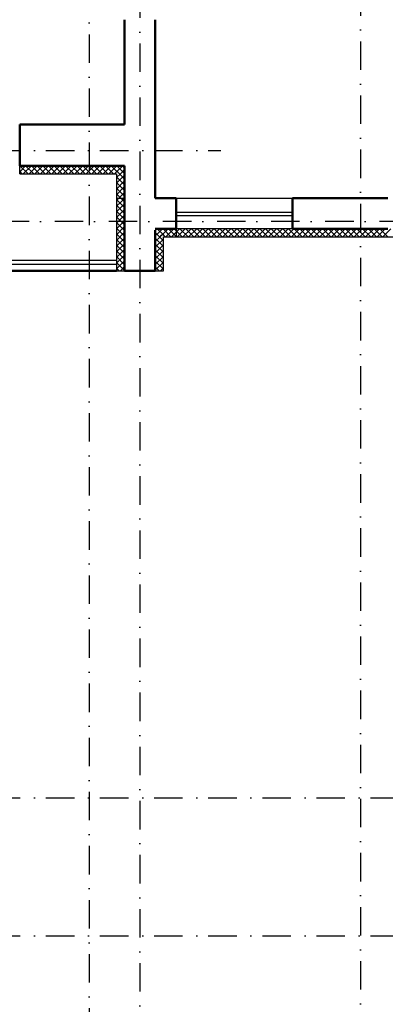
# Model space of a CAD drawing. Extents: x -1560602 to 321118, y -2308202 to -430103.
# Tile 95 of 104: x -1504795 to -1500266, y -2053713 to -2041513. Entities that reach past the tile are written whole.
import ezdxf

# ---------------------------------------------------------------- set-up
doc = ezdxf.new("R2010")
doc.units = 0
doc.header["$MEASUREMENT"] = 0
doc.linetypes.add('Dot & Dashed', pattern=[670.277762, 352.777767, -176.388884, 0, -141.111112])
doc.linetypes.add('Штрихпунктирная', pattern=[0.670278, 0.352778, -0.176389, 0, -0.141111])
doc.layers.get('0').update_dxf_attribs({"color": 255, "linetype": 'CONTINUOUS'})
for name, color, linetype in [('Оси', 253, 'Dot & Dashed'), ('отделка', 240, 'CONTINUOUS'), ('Утеплитель', 6, 'CONTINUOUS')]:
    doc.layers.add(name, color=color, linetype=linetype)
doc.layers.add('стены', color=5, linetype='CONTINUOUS', lineweight=50)

msp = doc.modelspace()

# ---------------------------------------------------------------- linework, layer by layer
at = {"color": 0, "ltscale": 100}
for p, q in [((-1503594.7, -2044498.4), (-1506339.7, -2044498.4)), ((-1503594.7, -2044548.4), (-1506339.7, -2044548.4))]:
    msp.add_line(p, q, dxfattribs=at)
at = {"layer": 'Оси', "color": 0, "linetype": 'Штрихпунктирная', "lineweight": -3, "ltscale": 1000}
for p, q in [((-1500574.7, -2033067.2), (-1500574.7, -2057488.4)), ((-1503934.7, -2034320.8), (-1503934.7, -2057515.2)), ((-1503304.7, -2034433.1), (-1503304.7, -2057500.4)), ((-1556760.1, -2043133.4), (-1502304.7, -2043133.4)), ((-1497304.7, -2044013.4), (-1556759.9, -2044013.4)), ((-1556760.1, -2051153.4), (-1479259.7, -2051153.4)), ((-1556760.1, -2052863.4), (-1479259.7, -2052863.4))]:
    msp.add_line(p, q, dxfattribs=at)
at = {"layer": 'отделка', "color": 0, "ltscale": 100}
for p, q in [((-1502854.7, -2043723.4), (-1501414.7, -2043723.4)), ((-1502854.7, -2043898.8), (-1501414.7, -2043898.8)), ((-1502854.7, -2043938.8), (-1501414.7, -2043938.8)), ((-1501414.7, -2044103.4), (-1502854.7, -2044103.4))]:
    msp.add_line(p, q, dxfattribs=at)
at = {"layer": 'стены', "color": 0, "ltscale": 100}
for p, q in [((-1503494.7, -2041513.4), (-1503494.7, -2042813.4)), ((-1503114.7, -2042813.4), (-1503114.7, -2041513.4)), ((-1504794.7, -2043323.4), (-1504794.7, -2042813.4)), ((-1503494.7, -2042813.4), (-1504794.7, -2042813.4)), ((-1503114.7, -2042813.4), (-1503114.7, -2043323.4)), ((-1504794.7, -2043323.4), (-1503494.7, -2043323.4)), ((-1503494.7, -2043323.4), (-1503494.7, -2043806.2)), ((-1503114.7, -2043723.4), (-1503114.7, -2043323.4)), ((-1503494.7, -2043806.2), (-1503494.7, -2044103.4)), ((-1502854.7, -2043723.4), (-1503114.7, -2043723.4)), ((-1502854.7, -2043723.4), (-1502854.7, -2043823.4)), ((-1502854.7, -2043823.4), (-1502854.7, -2043893.4)), ((-1501414.7, -2043723.4), (-1501414.7, -2043823.4)), ((-1500234.7, -2043723.4), (-1501414.7, -2043723.4)), ((-1501414.7, -2043823.4), (-1501414.7, -2043893.4)), ((-1502854.7, -2043893.4), (-1502854.7, -2044103.4)), ((-1501414.7, -2043893.4), (-1501414.7, -2044103.4)), ((-1503494.7, -2044103.4), (-1503494.7, -2044623.4)), ((-1503114.7, -2044103.4), (-1502854.7, -2044103.4)), ((-1503114.7, -2044120.7), (-1503114.7, -2044623.4)), ((-1501414.7, -2044103.4), (-1500234.7, -2044103.4)), ((-1503594.7, -2044623.4), (-1509404.7, -2044623.4)), ((-1503494.7, -2044623.4), (-1503114.7, -2044623.4))]:
    msp.add_line(p, q, dxfattribs=at)
at = {"layer": 'стены', "color": 0, "linetype": 'Continuous', "ltscale": 100}
for p, q in [((-1502854.7, -2043823.4), (-1502854.7, -2043893.4)), ((-1501414.7, -2043823.4), (-1501414.7, -2043893.4))]:
    msp.add_line(p, q, dxfattribs=at)
at = {"layer": 'Утеплитель', "color": 0, "ltscale": 100}
for p, q in [((-1504794.7, -2043423.4), (-1504794.7, -2043323.4)), ((-1504794.7, -2043326.5), (-1504791.6, -2043323.4)), ((-1504794.7, -2043397.3), (-1504720.9, -2043323.4)), ((-1504691.6, -2043423.4), (-1504791.6, -2043323.4)), ((-1504750.2, -2043423.4), (-1504650.2, -2043323.4)), ((-1504620.9, -2043423.4), (-1504720.9, -2043323.4)), ((-1504679.5, -2043423.4), (-1504579.5, -2043323.4)), ((-1504550.2, -2043423.4), (-1504650.2, -2043323.4)), ((-1504608.8, -2043423.4), (-1504508.8, -2043323.4)), ((-1504479.5, -2043423.4), (-1504579.5, -2043323.4)), ((-1504538.1, -2043423.4), (-1504438.1, -2043323.4)), ((-1504408.8, -2043423.4), (-1504508.8, -2043323.4)), ((-1504467.4, -2043423.4), (-1504367.4, -2043323.4)), ((-1504338.1, -2043423.4), (-1504438.1, -2043323.4)), ((-1504396.7, -2043423.4), (-1504296.7, -2043323.4)), ((-1504267.4, -2043423.4), (-1504367.4, -2043323.4)), ((-1504326, -2043423.4), (-1504226, -2043323.4)), ((-1504196.7, -2043423.4), (-1504296.7, -2043323.4)), ((-1504255.2, -2043423.4), (-1504155.2, -2043323.4)), ((-1504126, -2043423.4), (-1504226, -2043323.4)), ((-1504184.5, -2043423.4), (-1504084.5, -2043323.4)), ((-1504055.2, -2043423.4), (-1504155.2, -2043323.4)), ((-1504113.8, -2043423.4), (-1504013.8, -2043323.4)), ((-1503984.5, -2043423.4), (-1504084.5, -2043323.4)), ((-1504043.1, -2043423.4), (-1503943.1, -2043323.4)), ((-1503913.8, -2043423.4), (-1504013.8, -2043323.4)), ((-1503972.4, -2043423.4), (-1503872.4, -2043323.4)), ((-1503843.1, -2043423.4), (-1503943.1, -2043323.4)), ((-1503901.7, -2043423.4), (-1503801.7, -2043323.4)), ((-1503772.4, -2043423.4), (-1503872.4, -2043323.4)), ((-1503831, -2043423.4), (-1503731, -2043323.4)), ((-1503701.7, -2043423.4), (-1503801.7, -2043323.4)), ((-1503760.3, -2043423.4), (-1503660.3, -2043323.4)), ((-1503631, -2043423.4), (-1503731, -2043323.4)), ((-1503689.6, -2043423.4), (-1503594.7, -2043328.6)), ((-1503594.7, -2043389), (-1503660.3, -2043323.4)), ((-1503594.7, -2043328.6), (-1503589.6, -2043323.4)), ((-1503594.7, -2043399.3), (-1503518.8, -2043323.4)), ((-1503548.4, -2043364.6), (-1503589.6, -2043323.4)), ((-1503517.3, -2043325), (-1503518.8, -2043323.4)), ((-1503494.7, -2043347.5), (-1503517.3, -2043325)), ((-1504762.3, -2043423.4), (-1504794.7, -2043391)), ((-1504794.7, -2043423.4), (-1503594.7, -2043423.4)), ((-1503618.8, -2043423.4), (-1503594.7, -2043399.3)), ((-1503579.6, -2043404.1), (-1503594.7, -2043389)), ((-1503594.7, -2043423.4), (-1503594.7, -2043723.4)), ((-1503594.7, -2043470), (-1503548.1, -2043423.4)), ((-1503594.7, -2043540.8), (-1503494.7, -2043440.8)), ((-1503494.7, -2043559.7), (-1503594.7, -2043459.7)), ((-1503560.3, -2043423.4), (-1503579.6, -2043404.1)), ((-1503494.7, -2043489), (-1503560.3, -2043423.4)), ((-1503494.7, -2043418.3), (-1503548.4, -2043364.6)), ((-1503548.1, -2043423.4), (-1503494.7, -2043370)), ((-1503594.7, -2043611.5), (-1503494.7, -2043511.5)), ((-1503494.7, -2043630.4), (-1503594.7, -2043530.4)), ((-1503594.7, -2043682.2), (-1503494.7, -2043582.2)), ((-1503494.7, -2043701.1), (-1503594.7, -2043601.1)), ((-1503543.1, -2043723.4), (-1503594.7, -2043671.8)), ((-1503565.3, -2043723.4), (-1503494.7, -2043652.9)), ((-1503594.7, -2043723.4), (-1503494.7, -2043723.4)), ((-1503594.7, -2043723.4), (-1503594.7, -2044623.4)), ((-1503594.7, -2043723.4), (-1503494.7, -2043723.4)), ((-1503594.7, -2043752.9), (-1503578.6, -2043736.8)), ((-1503494.7, -2043842.5), (-1503594.7, -2043742.5)), ((-1503594.7, -2043823.6), (-1503539.9, -2043768.8)), ((-1503594.7, -2043894.3), (-1503501.2, -2043800.8)), ((-1503494.7, -2043913.2), (-1503594.7, -2043813.2)), ((-1503578.6, -2043736.8), (-1503565.3, -2043723.4)), ((-1503494.7, -2043771.8), (-1503543.1, -2043723.4)), ((-1503539.9, -2043768.8), (-1503494.7, -2043723.6)), ((-1503501.2, -2043800.8), (-1503494.7, -2043794.3)), ((-1503594.7, -2043965), (-1503494.7, -2043865)), ((-1503494.7, -2043983.9), (-1503594.7, -2043883.9)), ((-1503594.7, -2044035.7), (-1503494.7, -2043935.7)), ((-1503494.7, -2044054.6), (-1503594.7, -2043954.6)), ((-1503594.7, -2044106.4), (-1503494.7, -2044006.4)), ((-1503494.7, -2044125.4), (-1503594.7, -2044025.4)), ((-1503594.7, -2044177.2), (-1503494.7, -2044077.2)), ((-1503494.7, -2044196.1), (-1503594.7, -2044096.1)), ((-1503594.7, -2044247.9), (-1503494.7, -2044147.9)), ((-1503494.7, -2044266.8), (-1503594.7, -2044166.8)), ((-1503114.7, -2044121.4), (-1503114.3, -2044121)), ((-1503063.1, -2044203.4), (-1503114.7, -2044151.8)), ((-1503114.7, -2044192.1), (-1503075.6, -2044153)), ((-1503114.7, -2044262.8), (-1503055.3, -2044203.4)), ((-1503114.3, -2044121), (-1503096.8, -2044103.4)), ((-1503014.7, -2044181.1), (-1503092.4, -2044103.4)), ((-1503075.6, -2044153), (-1503026.1, -2044103.4)), ((-1503014.7, -2044251.8), (-1503063.1, -2044203.4)), ((-1503055.3, -2044203.4), (-1503037, -2044185.1)), ((-1503037, -2044185.1), (-1503014.7, -2044162.8)), ((-1503014.7, -2044110.4), (-1503021.7, -2044103.4)), ((-1503014.7, -2044162.8), (-1502955.3, -2044103.4)), ((-1502921.7, -2044203.4), (-1503014.7, -2044110.4)), ((-1502992.4, -2044203.4), (-1503014.7, -2044181.1)), ((-1503014.7, -2044623.4), (-1503014.7, -2044203.4)), ((-1503014.7, -2044203.4), (-1502854.7, -2044203.4)), ((-1502984.6, -2044203.4), (-1502884.6, -2044103.4)), ((-1502854.7, -2044199.7), (-1502951, -2044103.4)), ((-1502913.9, -2044203.4), (-1502854.7, -2044144.3)), ((-1502854.7, -2044129), (-1502880.3, -2044103.4)), ((-1502854.7, -2044103.4), (-1502854.7, -2044203.4)), ((-1502854.7, -2044144.3), (-1502813.9, -2044103.4)), ((-1502780.3, -2044203.4), (-1502854.7, -2044129)), ((-1502851, -2044203.4), (-1502854.7, -2044199.7)), ((-1502854.7, -2044203.4), (-1498634.7, -2044203.4)), ((-1502843.2, -2044203.4), (-1502743.2, -2044103.4)), ((-1502709.6, -2044203.4), (-1502809.6, -2044103.4)), ((-1502772.5, -2044203.4), (-1502672.5, -2044103.4)), ((-1502638.8, -2044203.4), (-1502738.8, -2044103.4)), ((-1502701.8, -2044203.4), (-1502601.8, -2044103.4)), ((-1502568.1, -2044203.4), (-1502668.1, -2044103.4)), ((-1502631.1, -2044203.4), (-1502531.1, -2044103.4)), ((-1502497.4, -2044203.4), (-1502597.4, -2044103.4)), ((-1502560.4, -2044203.4), (-1502460.4, -2044103.4)), ((-1502426.7, -2044203.4), (-1502526.7, -2044103.4)), ((-1502489.7, -2044203.4), (-1502389.7, -2044103.4)), ((-1502356, -2044203.4), (-1502456, -2044103.4)), ((-1502418.9, -2044203.4), (-1502318.9, -2044103.4)), ((-1502285.3, -2044203.4), (-1502385.3, -2044103.4)), ((-1502348.2, -2044203.4), (-1502248.2, -2044103.4)), ((-1502214.6, -2044203.4), (-1502314.6, -2044103.4)), ((-1502277.5, -2044203.4), (-1502177.5, -2044103.4)), ((-1502143.9, -2044203.4), (-1502243.9, -2044103.4)), ((-1502206.8, -2044203.4), (-1502106.8, -2044103.4)), ((-1502073.2, -2044203.4), (-1502173.2, -2044103.4)), ((-1502136.1, -2044203.4), (-1502036.1, -2044103.4)), ((-1502002.4, -2044203.4), (-1502102.4, -2044103.4)), ((-1502065.4, -2044203.4), (-1501965.4, -2044103.4)), ((-1501931.7, -2044203.4), (-1502031.7, -2044103.4)), ((-1501994.7, -2044203.4), (-1501894.7, -2044103.4)), ((-1501861, -2044203.4), (-1501961, -2044103.4)), ((-1501924, -2044203.4), (-1501824, -2044103.4)), ((-1501790.3, -2044203.4), (-1501890.3, -2044103.4)), ((-1501853.3, -2044203.4), (-1501753.3, -2044103.4)), ((-1501719.6, -2044203.4), (-1501819.6, -2044103.4)), ((-1501782.5, -2044203.4), (-1501682.6, -2044103.4)), ((-1501648.9, -2044203.4), (-1501748.9, -2044103.4)), ((-1501711.8, -2044203.4), (-1501611.8, -2044103.4)), ((-1501578.2, -2044203.4), (-1501678.2, -2044103.4)), ((-1501641.1, -2044203.4), (-1501541.1, -2044103.4)), ((-1501507.5, -2044203.4), (-1501607.5, -2044103.4)), ((-1501570.4, -2044203.4), (-1501470.4, -2044103.4)), ((-1501436.8, -2044203.4), (-1501536.8, -2044103.4)), ((-1501499.7, -2044203.4), (-1501399.7, -2044103.4)), ((-1501366.1, -2044203.4), (-1501466.1, -2044103.4)), ((-1501429, -2044203.4), (-1501329, -2044103.4)), ((-1501295.3, -2044203.4), (-1501395.3, -2044103.4)), ((-1501358.3, -2044203.4), (-1501258.3, -2044103.4)), ((-1501224.6, -2044203.4), (-1501324.6, -2044103.4)), ((-1501287.6, -2044203.4), (-1501187.6, -2044103.4)), ((-1501153.9, -2044203.4), (-1501253.9, -2044103.4)), ((-1501216.9, -2044203.4), (-1501116.9, -2044103.4)), ((-1501083.2, -2044203.4), (-1501183.2, -2044103.4)), ((-1501146.2, -2044203.4), (-1501046.2, -2044103.4)), ((-1501012.5, -2044203.4), (-1501112.5, -2044103.4)), ((-1501075.4, -2044203.4), (-1500975.4, -2044103.4)), ((-1500941.8, -2044203.4), (-1501041.8, -2044103.4)), ((-1501004.7, -2044203.4), (-1500904.7, -2044103.4)), ((-1500871.1, -2044203.4), (-1500971.1, -2044103.4)), ((-1500934, -2044203.4), (-1500834, -2044103.4)), ((-1500800.4, -2044203.4), (-1500900.4, -2044103.4)), ((-1500863.3, -2044203.4), (-1500763.3, -2044103.4)), ((-1500729.7, -2044203.4), (-1500829.7, -2044103.4)), ((-1500792.6, -2044203.4), (-1500692.6, -2044103.4)), ((-1500658.9, -2044203.4), (-1500758.9, -2044103.4)), ((-1500721.9, -2044203.4), (-1500621.9, -2044103.4)), ((-1500588.2, -2044203.4), (-1500688.2, -2044103.4)), ((-1500651.2, -2044203.4), (-1500551.2, -2044103.4)), ((-1500517.5, -2044203.4), (-1500617.5, -2044103.4)), ((-1500580.5, -2044203.4), (-1500480.5, -2044103.4)), ((-1500446.8, -2044203.4), (-1500546.8, -2044103.4)), ((-1500509.8, -2044203.4), (-1500409.8, -2044103.4)), ((-1500376.1, -2044203.4), (-1500476.1, -2044103.4)), ((-1500439, -2044203.4), (-1500339, -2044103.4)), ((-1500305.4, -2044203.4), (-1500405.4, -2044103.4)), ((-1500368.3, -2044203.4), (-1500268.3, -2044103.4)), ((-1500234.7, -2044203.4), (-1500334.7, -2044103.4)), ((-1500297.6, -2044203.4), (-1500197.6, -2044103.4)), ((-1503594.7, -2044318.6), (-1503494.7, -2044218.6)), ((-1503494.7, -2044337.5), (-1503594.7, -2044237.5)), ((-1503594.7, -2044389.3), (-1503494.7, -2044289.3)), ((-1503494.7, -2044408.2), (-1503594.7, -2044308.2)), ((-1503014.7, -2044322.5), (-1503114.7, -2044222.5)), ((-1503114.7, -2044333.6), (-1503014.7, -2044233.6)), ((-1503014.7, -2044393.2), (-1503114.7, -2044293.2)), ((-1503114.7, -2044404.3), (-1503014.7, -2044304.3)), ((-1503594.7, -2044460), (-1503494.7, -2044360)), ((-1503494.7, -2044478.9), (-1503594.7, -2044378.9)), ((-1503594.7, -2044530.7), (-1503494.7, -2044430.7)), ((-1503494.7, -2044549.6), (-1503594.7, -2044449.6)), ((-1503014.7, -2044463.9), (-1503114.7, -2044363.9)), ((-1503114.7, -2044475), (-1503014.7, -2044375)), ((-1503014.7, -2044534.6), (-1503114.7, -2044434.6)), ((-1503114.7, -2044545.7), (-1503014.7, -2044445.7)), ((-1503594.7, -2044601.4), (-1503494.7, -2044501.4)), ((-1503494.7, -2044620.3), (-1503594.7, -2044520.3)), ((-1503546.1, -2044623.4), (-1503494.7, -2044572.1)), ((-1503014.7, -2044605.4), (-1503114.7, -2044505.4)), ((-1503114.7, -2044616.4), (-1503014.7, -2044516.4)), ((-1503067.4, -2044623.4), (-1503114.7, -2044576.1)), ((-1503562.3, -2044623.4), (-1503594.7, -2044591)), ((-1503594.7, -2044623.4), (-1503494.7, -2044623.4)), ((-1503114.7, -2044623.4), (-1503014.7, -2044623.4)), ((-1503051.1, -2044623.4), (-1503014.7, -2044587.1))]:
    msp.add_line(p, q, dxfattribs=at)

doc.saveas('drawing.dxf')
